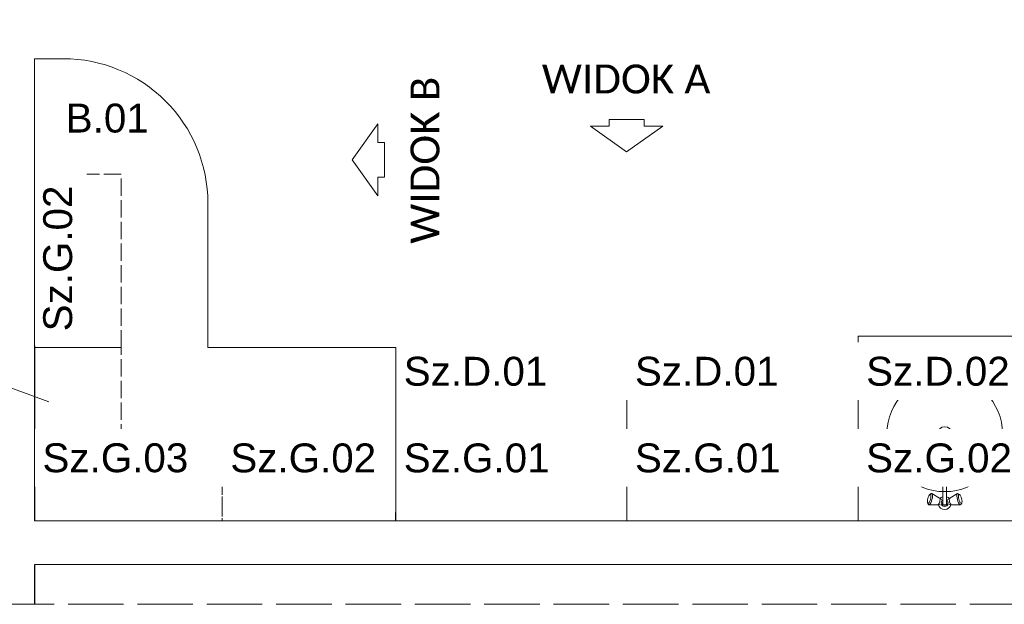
# Model space of a CAD drawing. Header units: centimetres. Extents: x 695802 to 711011, y 25963 to 44188.
# Tile 87 of 157: x 708679 to 709020, y 35721 to 35924. Entities that reach past the tile are written whole.
import ezdxf

# ---------------------------------------------------------------- set-up
doc = ezdxf.new("R2010")
doc.units = ezdxf.units.CM
doc.linetypes.add('ACAD_ISO02W100', pattern=[15, 12, -3])
for name, color, linetype, lineweight in [('Przekrojowa', 253, 'Continuous', 25), ('S3_meble ruchome', 253, 'Continuous', 9), ('S3_meble wbudowane', 252, 'Continuous', 0), ('S3_urządzenia sanitarne', 253, 'Continuous', 0), ('S3_wymiary', 4, 'Continuous', 0), ('S3_zabudowa kuchenna', 3, 'Continuous', 5), ('Widokowa', 140, 'Continuous', 9)]:
    doc.layers.add(name, color=color, linetype=linetype, lineweight=lineweight)
doc.styles.get("Standard").update_dxf_attribs({"font": 'romans.shx'})

# ---------------------------------------------------------------- blocks, each defined once
blk = doc.blocks.new('zw$C39D')
at = {"layer": 'S3_urządzenia sanitarne', "ltscale": 1.6}
for p, q in [((-0.73, -23.93), (-0.69, -10.44)), ((0.63, -23.93), (0.67, -10.44)), ((-5.99, -22.83), (-6.04, -23.28)), ((-6.04, -23.28), (-6.03, -23.65)), ((-6.03, -23.65), (-5.95, -23.91)), ((-5.88, -22.35), (-5.99, -22.83)), ((-5.73, -21.88), (-5.88, -22.35)), ((-5.55, -21.47), (-5.73, -21.88)), ((-5.66, -23.99), (-5.46, -23.8)), ((-5.35, -21.15), (-5.55, -21.47)), ((-5.46, -23.8), (-5.27, -23.49)), ((-5.16, -20.97), (-5.35, -21.15)), ((-5.27, -23.49), (-5.08, -23.08)), ((-4.73, -20.69), (-5.16, -20.97)), ((-4.99, -20.93), (-5.16, -20.97)), ((-5.11, -24.24), (-4.86, -23.84)), ((-5.08, -23.08), (-4.93, -22.61)), ((-4.86, -21.05), (-4.99, -20.93)), ((-4.93, -22.61), (-4.82, -22.12)), ((-4.79, -21.31), (-4.86, -21.05)), ((-4.86, -23.84), (-4.63, -23.33)), ((-4.82, -22.12), (-4.78, -21.68)), ((-4.78, -21.68), (-4.79, -21.31)), ((-4.52, -20.65), (-4.73, -20.69)), ((-4.63, -23.33), (-4.44, -22.74)), ((-4.36, -20.79), (-4.52, -20.65)), ((-1.79, -22.21), (-4.52, -20.65)), ((-4.44, -22.74), (-4.31, -22.14)), ((-4.27, -21.11), (-4.36, -20.79)), ((-4.31, -22.14), (-4.25, -21.57)), ((-4.25, -21.57), (-4.27, -21.11)), ((-2, -24.13), (-1.86, -23.82)), ((-1.86, -23.82), (-1.74, -23.47)), ((-1.69, -22.3), (-1.79, -22.21)), ((-1.74, -23.47), (-1.67, -23.11)), ((-1.64, -22.49), (-1.69, -22.3)), ((-1.67, -23.11), (-1.63, -22.77)), ((-1.63, -22.77), (-1.64, -22.49)), ((-1.04, -22.67), (-1.64, -22.5)), ((-0.72, -21.8), (-0.73, -21.8)), ((0.65, -21.8), (0.64, -21.8)), ((0.96, -22.67), (1.55, -22.51)), ((1.55, -22.5), (1.54, -22.78)), ((1.54, -22.78), (1.58, -23.11)), ((1.61, -22.31), (1.55, -22.5)), ((1.58, -23.11), (1.65, -23.48)), ((1.71, -22.22), (1.61, -22.31)), ((1.65, -23.48), (1.77, -23.83)), ((1.71, -22.22), (4.44, -20.67)), ((1.77, -23.83), (1.9, -24.14)), ((4.19, -21.13), (4.17, -21.59)), ((4.17, -21.59), (4.23, -22.16)), ((4.28, -20.81), (4.19, -21.13)), ((4.23, -22.16), (4.36, -22.76)), ((4.44, -20.67), (4.28, -20.81)), ((4.36, -22.76), (4.54, -23.35)), ((4.65, -20.71), (4.44, -20.67)), ((4.54, -23.35), (4.77, -23.87)), ((4.65, -20.71), (5.08, -20.99)), ((4.71, -21.33), (4.69, -21.7)), ((4.69, -21.7), (4.74, -22.15)), ((4.78, -21.07), (4.71, -21.33)), ((4.74, -22.15), (4.84, -22.63)), ((4.91, -20.96), (4.78, -21.07)), ((4.84, -22.63), (4.99, -23.1)), ((5.08, -20.99), (4.91, -20.96)), ((4.99, -23.1), (5.18, -23.52)), ((5.27, -21.18), (5.08, -20.99)), ((5.18, -23.52), (5.37, -23.83)), ((5.47, -21.49), (5.27, -21.18)), ((5.37, -23.83), (5.56, -24.01)), ((5.65, -21.91), (5.47, -21.49)), ((5.8, -22.38), (5.65, -21.91)), ((5.9, -22.86), (5.8, -22.38)), ((5.86, -23.94), (5.94, -23.68)), ((5.95, -23.31), (5.9, -22.86)), ((5.94, -23.68), (5.95, -23.31)), ((-5.95, -23.91), (-5.83, -24.02)), ((-5.72, -24.37), (-5.95, -23.91)), ((-5.83, -24.02), (-5.66, -23.99)), ((-5.72, -24.37), (-5.56, -24.51)), ((-5.56, -24.51), (-5.35, -24.46)), ((-2.42, -24.53), (-5.56, -24.51)), ((-5.35, -24.46), (-5.11, -24.24)), ((-2.42, -24.53), (-2.29, -24.5)), ((-2.29, -24.5), (-2.15, -24.37)), ((-2.15, -24.37), (-2, -24.13)), ((-1.54, -24.52), (-2.14, -24.36)), ((1.45, -24.53), (2.05, -24.37)), ((1.9, -24.14), (2.05, -24.38)), ((2.05, -24.38), (2.2, -24.52)), ((2.2, -24.52), (2.32, -24.54)), ((2.32, -24.54), (5.47, -24.53)), ((4.77, -23.87), (5.02, -24.26)), ((5.02, -24.26), (5.26, -24.49)), ((5.26, -24.49), (5.47, -24.53)), ((5.47, -24.53), (5.63, -24.39)), ((5.56, -24.01), (5.73, -24.05)), ((5.63, -24.39), (5.86, -23.94)), ((5.73, -24.05), (5.86, -23.94))]:
    blk.add_line(p, q, dxfattribs=at)
for points in [[(0.67, -10.88), (0.74, -10.11), (-0.01, -9.7), (-0.76, -10.1), (-0.69, -10.88)], [(0.67, -10.01), (0.33, -9.48), (-0.35, -9.48), (-0.69, -10)], [(0.67, -10.44), (0.33, -9.92), (-0.35, -9.92), (-0.69, -10.44)]]:
    blk.add_lwpolyline(points, dxfattribs=at)
for radius in [20, 2.5]:
    blk.add_circle((0, 0), radius, dxfattribs=at)
for radius, start, end in [(2.24, 107.5404, 136.4518), (1.2, 124.3863, 55.3501), (0.8, 148.0799, 31.6565), (2.24, 43.2847, 72.196), (2.24, 193.2847, 346.4518), (0.68, 179.8682, 359.8682)]:
    blk.add_arc((-0.05, -23.93), radius, start, end, dxfattribs=at)

msp = doc.modelspace()

# ---------------------------------------------------------------- linework, layer by layer
at = {"layer": 'Przekrojowa', "ltscale": 1.6}
for p, q in [((708684.52, 35990.29), (708684.53, 35750.28)), ((709289.32, 35735.25), (708684.57, 35735.07)), ((708684.57, 35735.07), (708684.57, 35721.4))]:
    msp.add_line(p, q, dxfattribs=at)
at = {"layer": 'S3_meble ruchome', "ltscale": 1.6}
for points in [[(708969.52, 35750.28), (709089.52, 35750.28), (709089.52, 35814.28), (708969.52, 35814.28)], [(708809.52, 35750.28), (708889.52, 35750.28), (708889.52, 35810.28), (708809.52, 35810.28)], [(708889.52, 35750.28), (708969.52, 35750.28), (708969.52, 35810.28), (708889.52, 35810.28)], [(708969.52, 35750.28), (709029.52, 35750.28), (709029.52, 35810.28), (708969.52, 35810.28)]]:
    msp.add_lwpolyline(points, close=True, dxfattribs=at)
at = {"layer": 'S3_meble wbudowane', "ltscale": 1.6}
msp.add_line((708689.55, 35791.54), (708593.18, 35826.52), dxfattribs=at)
at = {"layer": 'S3_meble wbudowane', "linetype": 'ACAD_ISO02W100', "ltscale": 0.5, "flags": 128}
for points in [[(708714.53, 35810.32), (708714.53, 35870.32), (708684.53, 35870.32), (708684.53, 35810.32)], [(708749.53, 35750.28), (708809.51, 35750.25), (708809.53, 35780.25), (708749.53, 35780.28)], [(708809.52, 35750.28), (708889.52, 35750.28), (708889.52, 35780.28), (708809.52, 35780.28)], [(708889.52, 35780.28), (708969.52, 35780.28), (708969.52, 35750.28), (708889.52, 35750.28)], [(708969.52, 35780.28), (709029.52, 35780.28), (709029.52, 35750.28), (708969.52, 35750.28)]]:
    msp.add_lwpolyline(points, close=True, dxfattribs=at)
msp.add_lwpolyline([(708684.53, 35750.28), (708749.53, 35750.28), (708749.53, 35780.28), (708714.53, 35780.28), (708714.53, 35810.32), (708684.53, 35810.32), (708684.53, 35750.32)], dxfattribs=at)
at = {"layer": 'S3_wymiary', "ltscale": 1.6}
msp.add_lwpolyline([(708889.44, 35878.08), (708901.91, 35886.96), (708895.46, 35886.96), (708895.46, 35889.26), (708883.42, 35889.26), (708883.42, 35886.96), (708876.97, 35886.96)], close=True, dxfattribs=at)
at = {"layer": 'Widokowa', "linetype": 'ACAD_ISO02W100', "ltscale": 1.6}
msp.add_lwpolyline([(708552.17, 35721.4), (709416.02, 35721.4), (709416.02, 36195.44), (708504.76, 36195.44)], dxfattribs=at)

# ---------------------------------------------------------------- block references
at = {"layer": 'S3_urządzenia sanitarne', "ltscale": 1.6, "rotation": 360}
msp.add_blockref('zw$C39D', (708999.52, 35780.4), dxfattribs=at)

# ---------------------------------------------------------------- texts
at = {"layer": 'S3_zabudowa kuchenna', "ltscale": 1.6, "insert": (708860.09, 35908.26), "char_height": 10, "width": 115.2991, "attachment_point": 1}
msp.add_mtext('\\pxql;{\\A1;\\fCalibri Light|b0|i0|c238|p34;WIDOK A}', dxfattribs=at)

# ---------------------------------------------------------------- next in the draw order: texts
at = {"layer": 'S3_zabudowa kuchenna', "ltscale": 1.6, "insert": (708687.56, 35815.89), "char_height": 10, "width": 115.2991, "attachment_point": 1, "rotation": 90, "bg_fill": 2}
msp.add_mtext('{\\fArial|b0|i0|c238|p34;Sz.G.02 }', dxfattribs=at)
at = {"layer": 'S3_zabudowa kuchenna', "ltscale": 1.6, "char_height": 10, "width": 115.2991, "attachment_point": 1, "bg_fill": 2}
for s, insert in [('{\\fArial|b0|i0|c238|p34;Sz.D.01 }', (708812.3, 35807.09)), ('{\\fArial|b0|i0|c238|p34;Sz.G.01 }', (708812.3, 35777.09))]:
    msp.add_mtext(s, dxfattribs=dict(at, insert=insert))

# ---------------------------------------------------------------- next in the draw order: texts
for s, insert in [('{\\fArial|b0|i0|c238|p34;B.01 }', (708695.35, 35894.72)), ('{\\fArial|b0|i0|c238|p34;Sz.D.01 }', (708892.3, 35807.09)), ('{\\fArial|b0|i0|c238|p34;Sz.G.02 }', (708752.3, 35777.09)), ('{\\fArial|b0|i0|c238|p34;Sz.G.01 }', (708892.3, 35777.09))]:
    msp.add_mtext(s, dxfattribs=dict(at, insert=insert))

# ---------------------------------------------------------------- next in the draw order: linework, layer by layer
at = {"layer": 'S3_wymiary', "ltscale": 1.6}
msp.add_lwpolyline([(708794.48, 35875.29), (708803.37, 35862.82), (708803.37, 35869.27), (708805.66, 35869.27), (708805.66, 35881.32), (708803.37, 35881.32), (708803.37, 35887.77)], close=True, dxfattribs=at)

# ---------------------------------------------------------------- next in the draw order: texts
at = {"layer": 'S3_zabudowa kuchenna', "ltscale": 1.6, "insert": (708814.65, 35846.21), "char_height": 10, "width": 115.2991, "attachment_point": 1, "rotation": 90}
msp.add_mtext('\\pxql;{\\A1;\\fCalibri Light|b0|i0|c238|p34;WIDOK B}', dxfattribs=at)
at = {"layer": 'S3_zabudowa kuchenna', "ltscale": 1.6, "char_height": 10, "width": 115.2991, "attachment_point": 1, "bg_fill": 2}
for s, insert in [('{\\fArial|b0|i0|c238|p34;Sz.D.02 }', (708972.3, 35807.09)), ('{\\fArial|b0|i0|c238|p34;Sz.G.03 }', (708687.3, 35777.13)), ('{\\fArial|b0|i0|c238|p34;Sz.G.02 }', (708972.3, 35777.09))]:
    msp.add_mtext(s, dxfattribs=dict(at, insert=insert))

# ---------------------------------------------------------------- next in the draw order: linework, layer by layer
at = {"layer": 'S3_meble ruchome', "ltscale": 1.6}
msp.add_lwpolyline([(708744.53, 35860.28, 0.414214), (708694.53, 35910.28), (708684.53, 35910.28), (708684.53, 35750.28), (708809.53, 35750.28), (708809.53, 35810.28), (708744.53, 35810.28)], format="xyb", close=True, dxfattribs=at)

doc.saveas('drawing.dxf')
